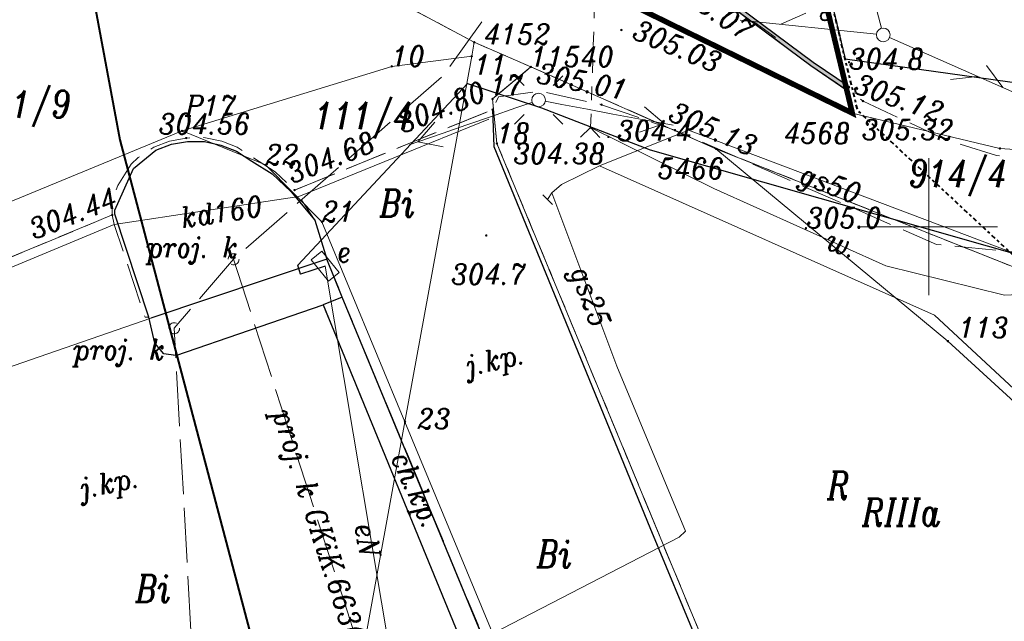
# Model space of a CAD drawing. Extents: x 779 to 3668, y -1329 to 9570.
# Tile 62 of 106: x 2209 to 2245, y -368 to -346. Entities that reach past the tile are written whole.
import ezdxf

# ---------------------------------------------------------------- set-up
doc = ezdxf.new("R2010")
doc.units = 0
for name, pattern in [('0.5_0.5', [1, 0.5, -0.5]), ('1.5_0.5', [2, 1.5, -0.5]), ('CENTER2', [1.125, 0.75, -0.125, 0.125, -0.125]), ('CIĄGłA', [0]), ('DGN Style 4', [0.3202, 0.16, -0.08, 0.0002, -0.08]), ('ib05_500', [1, 0.5, -0.5]), ('mz1.0_0.5', [1.5, 1, -0.5]), ('mz2.0_0.5', [2.5, 2, -0.5])]:
    doc.linetypes.add(name, pattern=pattern)
for name, color, linetype, lineweight in [('203-punkt graniczny', 7, 'Continuous', 0), ('203-punkt graniczny-Atr103', 7, 'Continuous', 0), ('209-oznaczenie konturu klasyfikacyjnego', 7, 'Continuous', 0), ('210-oznaczenie konturu użytku gruntowego', 7, 'Continuous', 0), ('211-numer działki ewidencyjnej', 7, 'Continuous', 0), ('217-kontur klasyfikacyjny', 7, 'Continuous', 0), ('218-kontur użytku gruntowego', 7, 'Continuous', 0), ('219-działka ewidencyjna', 7, 'Continuous', 0), ('AGP1_granica_opracow', 7, 'Continuous', 15), ('AGP1_HATCH', 7, 'Continuous', 5), ('brama (linia)', 7, 'Continuous', 0), ('chodnik (powierzchnia)', 7, 'Continuous', 0), ('chodnik (powierzchnia)-Atr17', 7, 'Continuous', 0), ('jezdnia (powierzchnia)', 7, 'Continuous', 0), ('jezdnia (powierzchnia)-Atr17', 7, 'Continuous', 0), ('kanał technologiczny (linia)', 7, 'Continuous', 0), ('krawężnik (linia)', 7, 'Continuous', 0), ('latarnia (punkt)', 7, 'Continuous', 0), ('MPZP', 7, 'Continuous', 0), ('odwodnienie liniowe (linia)-SK', 7, 'Continuous', 0), ('ogrodzenie trwałe (linia)', 7, 'Continuous', 0), ('przepust (linia)', 7, 'Continuous', 0), ('przepust (linia) - symbol', 7, 'Continuous', 0), ('przewód elektroenergetyczny (linia)-SEPOD', 7, 'Continuous', 0), ('przewód elektroenergetyczny (linia)-SEPOD-Atr1', 7, 'Continuous', 0), ('przewód elektroenergetyczny niskiego napięcia (linia)-SEPOW - symbol', 7, 'Continuous', 0), ('przewód gazowy (linia)-SG', 7, 'Continuous', 0), ('przewód gazowy (linia)-SG-Atr1', 7, 'Continuous', 0), ('przewód kanalizacyjny (linia)-SK', 7, 'Continuous', 0), ('przewód kanalizacyjny (linia)-SK-Atr1', 7, 'Continuous', 0), ('przewód kanalizacyjny - projektowany lub w budowie (linia)-SK - ob. projektowany', 7, 'Continuous', 0), ('przewód kanalizacyjny - projektowany lub w budowie (linia)-SK - ob. projektowany-Atr1', 7, 'Continuous', 0), ('przewód telekomunikacyjny (linia)-STPOW - symbol', 7, 'Continuous', 0), ('punkt wysokościowy naturalny', 7, 'Continuous', 0), ('punkt wysokościowy naturalny-Atr2', 7, 'Continuous', 0), ('punkt wysokościowy sztuczny', 7, 'Continuous', 0), ('punkt wysokościowy sztuczny-Atr2', 7, 'Continuous', 0), ('punkt zmiany cech lub źródła danych o położeniu przewodu (sieć gazowa)-SG', 7, 'Continuous', 0), ('RTPW01', 253, 'Continuous', 0), ('RTPW02', 7, 'Continuous', 0), ('rura ochronna - przewód elektroenergetyczny (linia)-SE', 7, 'Continuous', 0), ('rów melioracyjny  przydrożny (linia)', 7, 'Continuous', 0), ('rów melioracyjny  przydrożny (linia)-Atr17', 7, 'Continuous', 0), ('Sekcje', 7, 'Continuous', 0), ('SUPT01', 7, 'Continuous', 0), ('szafa elektroenergetyczna (punkt)-SE', 7, 'Continuous', 0), ('szafa elektroenergetyczna (punkt)-SE-Atr17', 7, 'Continuous', 0), ('słup (punkt)', 7, 'Continuous', 0), ('urządzenie techniczne projektowane lub w budowie (sieć kanalizacyjna) - punkt-SKPOD - ob. projektowany', 7, 'Continuous', 0), ('urządzenie techniczne projektowane lub w budowie (sieć kanalizacyjna) - punkt-SKPOD - ob. projektowany-Atr17', 7, 'Continuous', 0), ('zz-wypełnienie-chodniki', 142, 'Continuous', 5)]:
    doc.layers.add(name, color=color, linetype=linetype, lineweight=lineweight)
doc.layers.add('_a_ekran', color=250, linetype='Continuous')
doc.styles.get("Standard").update_dxf_attribs({"font": 'arial.ttf'})
doc.styles.add('Style-ITALIC_1250', font='ITALIC_1250.shx')
doc.linetypes.add('902-500', pattern='A,3.75,[24,dgnlstyle-geo-mz.shx,S=0.002786,R=0,X=0,Y=0],3.75', length=7.5)

# ---------------------------------------------------------------- blocks, each defined once
blk = doc.blocks.new('203')
at = {"linetype": 'Continuous', "lineweight": -2, "ltscale": 10}
h = blk.add_hatch(color=0, dxfattribs=at)
edge = h.paths.add_edge_path()
edge.add_arc((0, 0), 0.45, 0, 360)
blk = doc.blocks.new('PT01')
at = {"color": 0, "linetype": 'Continuous', "lineweight": 13, "ltscale": 10}
for p, q in [((46.5, 0), (37.84, 5)), ((6.5, 0), (0, 0)), ((6.5, 0), (16.5, 0)), ((16.5, 0), (26.5, 0)), ((26.5, 0), (36.5, 0)), ((36.5, 0), (27.84, -5)), ((36.5, 0), (46.5, 0)), ((46.5, 0), (50, 0))]:
    blk.add_line(p, q, dxfattribs=at)
blk = doc.blocks.new('PW01')
at = {"linetype": 'Continuous', "lineweight": 13, "ltscale": 10}
h = blk.add_hatch(color=0, dxfattribs=at)
edge = h.paths.add_edge_path()
edge.add_arc((0, 0), 0.45, 0, 360)
blk = doc.blocks.new('PW02')
at = {"linetype": 'Continuous', "lineweight": 13, "ltscale": 10}
h = blk.add_hatch(color=0, dxfattribs=at)
edge = h.paths.add_edge_path()
edge.add_arc((0, 0), 0.45, 0, 360)
blk = doc.blocks.new('SM04')
at = {"color": 0, "linetype": 'Continuous', "lineweight": -2, "ltscale": 10}
blk.add_circle((0, 0), 2.5, dxfattribs=at)
blk = doc.blocks.new('PE04')
at = {"color": 0, "linetype": 'Continuous', "lineweight": 13, "ltscale": 10}
for p, q in [((46.5, 0), (37.84, 5)), ((6.5, 0), (0, 0)), ((6.5, 0), (16.5, 0)), ((16.5, 0), (26.5, 0)), ((26.5, 0), (36.5, 0)), ((36.5, 0), (46.5, 0)), ((46.5, 0), (37.84, -5)), ((46.5, 0), (50, 0))]:
    blk.add_line(p, q, dxfattribs=at)
blk = doc.blocks.new('US18')
at = {"color": 0, "linetype": 'Continuous', "lineweight": 13, "ltscale": 10}
for p, q in [((-5, -2.5), (-5, 2.5)), ((-5, 2.5), (5, 2.5)), ((5, -2.5), (5, 2.5)), ((-5, -2.5), (5, -2.5))]:
    blk.add_line(p, q, dxfattribs=at)
blk = doc.blocks.new('SM01')
at = {"color": 0, "linetype": 'Continuous', "lineweight": 13, "ltscale": 10}
for p, q in [((-5.3, 5.31), (-8.83, 8.84)), ((5.31, 5.31), (8.84, 8.84)), ((-5.3, -5.3), (-8.83, -8.83)), ((5.31, -5.3), (8.84, -8.83))]:
    blk.add_line(p, q, dxfattribs=at)
blk.add_circle((0, 0), 2.5, dxfattribs=at)
blk = doc.blocks.new('XX_01')
at = {"color": 0, "linetype": 'Continuous', "lineweight": -2, "ltscale": 10}
blk.add_line((0, -2.5), (0, 2.5), dxfattribs=at)
blk = doc.blocks.new('IB05')
at = {"color": 0, "linetype": 'Continuous', "lineweight": -2, "ltscale": 10}
for q in [(3.54, 3.54), (3.54, -3.54)]:
    blk.add_line((0, 0), q, dxfattribs=at)
blk = doc.blocks.new('US01P')
at = {"color": 0, "linetype": 'Continuous', "lineweight": -2, "ltscale": 10, "flags": 128}
for points in [[(0.82, 1.81), (0.72, 1.86), (0.34, 1.97), (-0.06, 2), (-0.46, 1.94), (-0.84, 1.82), (-1.18, 1.61), (-1.48, 1.35), (-1.72, 1.03), (-1.89, 0.66), (-1.98, 0.28), (-2, -0.01)], [(-0.82, -1.82), (-0.61, -1.91), (-0.22, -1.99), (0.18, -1.99), (0.57, -1.92), (0.94, -1.77), (1.27, -1.55), (1.55, -1.26), (1.77, -0.93), (1.92, -0.56), (1.99, -0.16), (2, 0)]]:
    blk.add_lwpolyline(points, dxfattribs=at)
blk = doc.blocks.new('RTPW02')
at = {"layer": 'RTPW02', "linetype": 'Continuous', "lineweight": 13}
h = blk.add_hatch(color=7, dxfattribs=at)
edge = h.paths.add_edge_path()
edge.add_arc((0, 0), 0.045, 0, 360)
blk = doc.blocks.new('RTPW01')
at = {"layer": 'RTPW01', "linetype": 'Continuous', "lineweight": 13, "true_color": 0x939598}
h = blk.add_hatch(color=252, dxfattribs=at)
edge = h.paths.add_edge_path()
edge.add_arc((0, 0), 0.045, 0, 360)
blk = doc.blocks.new('PZT MDCP podkład')
at = {"layer": '217-kontur klasyfikacyjny', "color": 8, "linetype": '1.5_0.5', "lineweight": 13, "flags": 128}
for points in [[(2161.596, 21.116), (2160.196, 19.946)], [(2168.356, 18.126), (2161.596, 21.116)], [(2160.196, 19.946), (2160.356, 18.316)], [(2160.356, 18.316), (2169.723, -4.285)], [(2179.496, 13.696), (2168.356, 18.126)]]:
    blk.add_lwpolyline(points, dxfattribs=at)
at = {"layer": '218-kontur użytku gruntowego', "color": 8, "linetype": '0.5_0.5', "lineweight": 13, "flags": 128}
for points in [[(2148.506, 27.906), (2159.526, 22.016)], [(2159.526, 22.016), (2148.506, 27.906)], [(2161.596, 21.116), (2159.526, 22.016)], [(2159.526, 22.016), (2161.596, 21.116)], [(2160.196, 19.946), (2161.596, 21.116)], [(2161.596, 21.116), (2160.196, 19.946)], [(2161.596, 21.116), (2168.356, 18.126)], [(2168.356, 18.126), (2161.596, 21.116)], [(2160.356, 18.316), (2160.196, 19.946)], [(2160.196, 19.946), (2160.356, 18.316)], [(2169.723, -4.285), (2160.356, 18.316)], [(2160.356, 18.316), (2169.723, -4.285)], [(2168.356, 18.126), (2179.496, 13.696)], [(2179.496, 13.696), (2168.356, 18.126)]]:
    blk.add_lwpolyline(points, dxfattribs=at)
at = {"layer": '219-działka ewidencyjna', "color": 8, "linetype": 'Continuous', "lineweight": 13, "flags": 128}
for points in [[(2167.646, 43.136), (2173.336, 19.426)], [(2159.526, 22.016), (2148.506, 27.906)], [(2173.336, 19.426), (2160.516, 25.716)], [(2159.526, 22.016), (2159.436, 21.506)], [(2159.526, 22.016), (2161.596, 21.116)], [(2156.516, 21.136), (2159.436, 21.506)], [(2156.996, 8.146), (2159.436, 21.506)], [(2148.856, 18.776), (2156.516, 21.136)], [(2160.196, 19.946), (2161.596, 21.116)], [(2168.356, 18.126), (2161.596, 21.116)], [(2160.196, 19.946), (2160.356, 18.316)], [(2178.726, 18.136), (2173.336, 19.426)], [(2148.856, 18.776), (2127.576, 9.996)], [(2148.856, 18.776), (2151.906, 17.536)], [(2160.356, 18.316), (2169.723, -4.285)], [(2176.826, 11.096), (2168.356, 18.126)], [(2179.496, 13.696), (2168.356, 18.126)], [(2185.206, 17.696), (2178.726, 18.136)], [(2151.906, 17.536), (2153.966, 15.456)], [(2153.966, 15.456), (2156.996, 8.146)], [(2187.846, 1.006), (2176.826, 11.096)], [(2153.948, -8.595), (2156.996, 8.146)], [(2156.996, 8.146), (2162.92, -6.143)]]:
    blk.add_lwpolyline(points, dxfattribs=at)
at = {"layer": 'brama (linia)', "color": 8, "linetype": 'Continuous', "lineweight": 13, "flags": 128}
blk.add_lwpolyline([(2147.716, 11.936), (2135.816, 7.816)], dxfattribs=at)
at = {"layer": 'chodnik (powierzchnia)', "color": 8, "linetype": 'mz1.0_0.5', "lineweight": 13, "flags": 128}
blk.add_lwpolyline([(2159.736, -1.534), (2160.506, -1.304), (2154.706, 12.706), (2154.006, 12.416), (2159.736, -1.534)], close=True, dxfattribs=at)
at = {"layer": 'jezdnia (powierzchnia)', "color": 8, "linetype": '1.5_0.5', "lineweight": 13, "flags": 128}
blk.add_lwpolyline([(2222.326, 18.117), (2221.203, 22.083), (2205.386, 20.096), (2204.446, 20.596), (2203.096, 26.226), (2196.866, 25.286), (2195.626, 20.026), (2193.796, 18.826), (2188.866, 17.986), (2181.466, 17.556), (2178.606, 17.876), (2176.756, 18.456), (2173.726, 19.866), (2171.816, 21.166), (2167.276, 24.556), (2161.216, 26.826), (2157.676, 27.806), (2155.096, 28.106), (2148.546, 27.616), (2147.486, 27.656), (2146.556, 27.976), (2145.856, 28.606), (2144.736, 30.366), (2142.996, 34.696), (2142.366, 36.396), (2134.766, 38.986), (2135.116, 38.066), (2135.536, 36.916), (2136.706, 31.206), (2136.736, 29.676), (2136.306, 26.976), (2135.846, 25.416), (2133.726, 22.486), (2132.306, 21.326), (2131.486, 20.706), (2127.046, 18.566), (2125.056, 17.666), (2127.506, 10.916), (2129.216, 11.496), (2130.676, 11.486), (2132.096, 11.146), (2133.716, 10.476), (2146.306, 15.706), (2146.296, 16.146), (2146.506, 16.786), (2146.996, 17.566), (2147.256, 17.806), (2147.826, 18.186), (2148.396, 18.406), (2149.006, 18.516), (2149.656, 18.536), (2150.306, 18.406), (2150.866, 18.186), (2152.256, 17.276), (2152.966, 16.616), (2160.196, 19.556), (2160.416, 20.026), (2161.966, 20.226), (2164.176, 19.736), (2166.856, 18.806), (2176.416, 14.626), (2183.046, 13.986), (2201.016, 15.826), (2205.616, 16.276), (2221.196, 17.986), (2222.326, 18.117)], close=True, dxfattribs=at)
for points in [[(2169.522, -4.34), (2169.522, -4.34), (2165.946, 4.286), (2160.246, 18.206), (2160.196, 19.556), (2152.966, 16.616), (2153.706, 15.516), (2154.146, 14.086), (2154.706, 12.706), (2160.506, -1.304), (2162.557, -6.243), (2162.557, -6.243)], [(2160.074, -6.921), (2160.074, -6.921), (2158.406, -1.964), (2159.196, -1.704), (2159.736, -1.534), (2154.006, 12.416), (2148.626, 10.566), (2148.186, 10.636), (2147.866, 11.016), (2147.636, 11.966), (2147.506, 11.966), (2146.376, 15.356), (2146.306, 15.706), (2133.716, 10.476), (2135.476, 8.976), (2136.286, 7.946), (2136.106, 7.926), (2142.896, -11.615), (2142.896, -11.615)]]:
    blk.add_lwpolyline(points, dxfattribs=at)
at = {"layer": 'krawężnik (linia)', "color": 8, "linetype": 'Continuous', "lineweight": 30, "flags": 128}
for points in [[(2160.196, 19.556), (2160.246, 18.206), (2165.946, 4.286), (2169.522, -4.34)], [(2148.626, 10.566), (2148.186, 10.636), (2147.866, 11.016), (2147.636, 11.966), (2146.406, 15.736), (2146.406, 15.886), (2147.076, 17.406), (2147.896, 18.076), (2148.466, 18.296), (2149.056, 18.386), (2149.676, 18.386), (2150.276, 18.256), (2150.846, 18.036), (2151.406, 17.676), (2152.146, 17.206), (2152.836, 16.556), (2153.706, 15.516), (2154.146, 14.086)], [(2154.706, 12.706), (2154.006, 12.416)], [(2148.626, 10.566), (2154.006, 12.416)], [(2154.006, 12.416), (2159.736, -1.534), (2159.196, -1.704), (2158.406, -1.964), (2160.074, -6.921)]]:
    blk.add_lwpolyline(points, dxfattribs=at)
at = {"layer": 'MPZP', "color": 8, "linetype": 'DGN Style 4', "lineweight": 40, "flags": 128}
blk.add_lwpolyline([(2105.951, 127.031), (2135.306, 137.337), (2141.691, 122.493), (2145.682, 112.37), (2151.584, 97.397), (2156.726, 83.081), (2162.409, 65.301), (2167.841, 43.184), (2173.517, 19.532), (2179.635, 13.841), (2188.833, 4.752), (2192.016, 1.92)], dxfattribs=at)
at = {"layer": 'MPZP', "color": 8, "linetype": 'Continuous', "lineweight": 40, "flags": 128}
blk.add_lwpolyline([(2125.102, 133.755), (2146.578, 18.455), (2153.737, -8.653)], dxfattribs=at)
at = {"layer": 'odwodnienie liniowe (linia)-SK', "color": 8, "linetype": 'Continuous', "lineweight": 13}
for p, q in [((2153.116, 16.376), (2160.056, 19.206)), ((2146.376, 15.356), (2134.006, 10.206))]:
    blk.add_line(p, q, dxfattribs=at)
at = {"layer": 'ogrodzenie trwałe (linia)', "color": 8, "linetype": '902-500', "lineweight": 30, "flags": 128}
for points in [[(2201.026, 25.936), (2203.096, 26.226), (2196.526, 52.656), (2189.216, 78.326), (2185.026, 90.136), (2181.246, 100.996), (2180.716, 103.656), (2164.906, 146.866), (2145.896, 140.406), (2135.536, 136.576), (2142.946, 119.686), (2154.066, 91.526), (2156.856, 82.926), (2163.326, 62.136), (2173.076, 21.416), (2181.186, 20.276), (2186.806, 20.096), (2192.936, 20.706), (2195.036, 22.776), (2196.636, 25.266), (2198.206, 25.546)], [(2162.553, -6.244), (2160.236, -0.674), (2154.706, 12.706), (2154.146, 14.086), (2147.716, 11.936)]]:
    blk.add_lwpolyline(points, dxfattribs=at)
at = {"layer": 'przepust (linia)', "color": 8, "linetype": 'ib05_500', "lineweight": 13, "flags": 128}
blk.add_lwpolyline([(2163.776, 18.896), (2164.026, 26.556)], dxfattribs=at)
at = {"layer": 'przewód elektroenergetyczny (linia)-SEPOD', "color": 8, "linetype": 'Continuous', "lineweight": 13, "flags": 128}
for points in [[(2154.086, 13.836), (2153.176, 13.546), (2153.086, 13.876), (2159.286, 20.506), (2161.986, 19.616), (2165.956, 18.086), (2180.356, 13.986), (2202.606, 15.336), (2213.266, 17.026), (2221.306, 17.996), (2222.338, 18.075)], [(2154.086, 13.836), (2156.826, -2.514)]]:
    blk.add_lwpolyline(points, dxfattribs=at)
at = {"layer": 'przewód gazowy (linia)-SG', "color": 8, "linetype": 'Continuous', "lineweight": 13, "flags": 128}
for points in [[(2162.206, 16.266), (2162.366, 16.516), (2162.716, 16.816), (2164.106, 17.506), (2167.356, 18.806), (2179.526, 14.206), (2180.966, 13.936), (2184.286, 13.856), (2190.876, 14.066), (2191.876, 18.346), (2191.936, 18.536), (2197.386, 19.526), (2202.016, 20.096), (2210.126, 20.846), (2217.686, 22.186), (2219.706, 22.596)], [(2191.136, 1.567), (2189.056, 3.466), (2187.566, 2.016), (2181.626, 7.136), (2176.336, 12.046), (2164.106, 17.506)], [(2161.341, -6.575), (2159.096, -1.024), (2159.826, 0.216), (2167.006, 3.936), (2167.246, 4.156), (2164.736, 10.176), (2162.366, 16.516)]]:
    blk.add_lwpolyline(points, dxfattribs=at)
at = {"layer": 'przewód kanalizacyjny (linia)-SK', "color": 8, "linetype": 'Continuous', "lineweight": 13, "flags": 128}
blk.add_lwpolyline([(2153.116, 16.376), (2146.376, 15.356)], dxfattribs=at)
at = {"layer": 'przewód kanalizacyjny - projektowany lub w budowie (linia)-SK - ob. projektowany', "color": 8, "linetype": 'mz2.0_0.5', "lineweight": 13, "flags": 128}
for points in [[(2145.026, 111.386), (2145.776, 107.346), (2148.636, 100.426), (2154.506, 85.216), (2156.906, 77.966), (2160.896, 65.786), (2162.116, 60.946), (2165.286, 47.416), (2168.336, 34.676), (2158.396, 20.796), (2150.736, 14.086), (2148.566, 11.566), (2149.486, -4.974)], [(2150.736, 14.086), (2156.166, -2.734)]]:
    blk.add_lwpolyline(points, dxfattribs=at)
at = {"layer": 'rura ochronna - przewód elektroenergetyczny (linia)-SE', "color": 8, "linetype": 'Continuous', "lineweight": 30, "flags": 128}
blk.add_lwpolyline([(2154.086, 13.836), (2153.176, 13.546), (2153.086, 13.876), (2159.286, 20.506), (2161.986, 19.616), (2165.956, 18.086), (2180.356, 13.986), (2202.606, 15.336), (2213.266, 17.026), (2221.306, 17.996), (2222.338, 18.075)], dxfattribs=at)
at = {"layer": 'rów melioracyjny  przydrożny (linia)', "color": 8, "linetype": 'Continuous', "lineweight": 13, "flags": 128}
blk.add_lwpolyline([(2163.776, 18.896), (2168.276, 16.676), (2174.556, 13.846), (2178.896, 12.776), (2185.646, 13.106)], dxfattribs=at)
at = {"layer": 'Sekcje', "color": 8, "linetype": 'Continuous', "lineweight": 13}
for p, q in [((2176.136, 17.776), (2176.136, 12.776)), ((2173.636, 15.276), (2178.636, 15.276))]:
    blk.add_line(p, q, dxfattribs=at)
at = {"layer": 'SUPT01', "color": 8, "linetype": 'Continuous', "lineweight": 13}
for p, q in [((2170.72, 22.673), (2171.633, 23.081)), ((2169.244, 22.825), (2174.218, 22.312)), ((2170.536, 22.189), (2169.726, 22.775)), ((2179.271, 20.171), (2174.695, 22.186)), ((2178.237, 21.172), (2178.828, 20.366)), ((2177.913, 20.769), (2176.919, 20.66))]:
    blk.add_line(p, q, dxfattribs=at)
at = {"layer": '203-punkt graniczny', "color": 8, "linetype": 'Continuous', "lineweight": 13, "xscale": 0.1, "yscale": 0.1, "zscale": 0.1}
for p in [(2159.526, 22.016), (2159.436, 21.506), (2156.516, 21.136), (2161.596, 21.116), (2160.196, 19.946), (2173.336, 19.426), (2148.856, 18.776), (2160.356, 18.316), (2168.356, 18.126), (2178.726, 18.136), (2151.906, 17.536), (2153.966, 15.456), (2176.826, 11.096), (2156.996, 8.146)]:
    blk.add_blockref('203', p, dxfattribs=at)
at = {"layer": 'latarnia (punkt)', "color": 8, "linetype": 'Continuous', "lineweight": 13, "xscale": 0.1, "yscale": 0.1, "zscale": 0.1}
blk.add_blockref('SM01', (2161.876, 19.906), dxfattribs=at)
at = {"layer": 'przepust (linia) - symbol', "color": 8, "linetype": 'Continuous', "lineweight": 13, "xscale": 0.1, "yscale": 0.1, "zscale": 0.1, "rotation": 268.1309999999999}
blk.add_blockref('IB05', (2163.776, 18.896), dxfattribs=at)
at = {"layer": 'przewód elektroenergetyczny niskiego napięcia (linia)-SEPOW - symbol', "color": 8, "linetype": 'Continuous', "lineweight": 13, "ltscale": 0.965258, "xscale": 0.09478870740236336, "yscale": 0.09478870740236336, "zscale": 0.1, "rotation": 199.116}
blk.add_blockref('PE04', (2161.63, 19.821), dxfattribs=at)
at = {"layer": 'przewód elektroenergetyczny niskiego napięcia (linia)-SEPOW - symbol', "color": 8, "linetype": 'Continuous', "lineweight": 13, "ltscale": 0.967322, "xscale": 0.0950983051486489, "yscale": 0.0950983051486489, "zscale": 0.1, "rotation": 349.336}
blk.add_blockref('PE04', (2162.117, 19.861), dxfattribs=at)
at = {"layer": 'przewód telekomunikacyjny (linia)-STPOW - symbol', "color": 8, "linetype": 'Continuous', "lineweight": 13, "ltscale": 0.965613, "xscale": 0.09484187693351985, "yscale": 0.09484187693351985, "zscale": 0.1, "rotation": 104.851}
blk.add_blockref('PT01', (2174.4, 22.536), dxfattribs=at)
at = {"layer": 'punkt wysokościowy naturalny', "color": 8, "linetype": 'Continuous', "lineweight": 13, "xscale": 0.1, "yscale": 0.1, "zscale": 0.1}
for p in [(2173.216, 21.286), (2159.966, 14.956)]:
    blk.add_blockref('PW01', p, dxfattribs=at)
at = {"layer": 'punkt wysokościowy sztuczny', "color": 8, "linetype": 'Continuous', "lineweight": 13, "xscale": 0.1, "yscale": 0.1, "zscale": 0.1}
for p in [(2173.216, 20.376), (2166.856, 18.806)]:
    blk.add_blockref('PW02', p, dxfattribs=at)
at = {"layer": 'punkt zmiany cech lub źródła danych o położeniu przewodu (sieć gazowa)-SG', "color": 8, "linetype": 'Continuous', "lineweight": 13, "xscale": 0.09999999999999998, "yscale": 0.09999999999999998, "zscale": 0.09999999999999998, "rotation": 45.21599999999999}
blk.add_blockref('XX_01', (2162.206, 16.266), dxfattribs=at)
at = {"layer": 'RTPW01', "color": 8, "linetype": 'Continuous', "lineweight": 13}
for p in [(2164.43, 18.557), (2171.641, 15.222)]:
    blk.add_blockref('RTPW01', p, dxfattribs=at)
at = {"layer": 'RTPW02', "color": 8, "linetype": 'Continuous', "lineweight": 13}
for p in [(2164.901, 22.465), (2164.176, 19.736), (2173.726, 19.866), (2160.196, 19.556), (2163.776, 18.896), (2149.006, 18.516), (2152.966, 16.616), (2146.306, 15.706)]:
    blk.add_blockref('RTPW02', p, dxfattribs=at)
at = {"layer": 'szafa elektroenergetyczna (punkt)-SE', "color": 8, "linetype": 'Continuous', "lineweight": 13, "xscale": 0.1, "yscale": 0.1, "zscale": 0.1, "rotation": 309.094}
blk.add_blockref('US18', (2154.086, 13.836), dxfattribs=at)
at = {"layer": 'słup (punkt)', "color": 8, "linetype": 'Continuous', "lineweight": 13, "xscale": 0.1, "yscale": 0.1, "zscale": 0.1}
blk.add_blockref('SM04', (2174.466, 22.286), dxfattribs=at)
at = {"layer": 'urządzenie techniczne projektowane lub w budowie (sieć kanalizacyjna) - punkt-SKPOD - ob. projektowany', "color": 8, "linetype": 'Continuous', "lineweight": 13, "xscale": 0.1, "yscale": 0.1, "zscale": 0.1}
for p in [(2150.736, 14.086), (2148.566, 11.566)]:
    blk.add_blockref('US01P', p, dxfattribs=at)
at = {"layer": '203-punkt graniczny-Atr103', "color": 8, "lineweight": 13, "char_height": 0.75, "attachment_point": 7, "line_spacing_factor": 0.6}
for s, insert in [('\\FITALIC_1250;\\H1x;\\W0.9;4152', (2159.891, 21.938)), ('\\FITALIC_1250;\\H1x;\\W0.9;10', (2156.516, 21.136)), ('\\FITALIC_1250;\\H1x;\\W0.9;10', (2156.516, 21.136)), ('\\FITALIC_1250;\\H1x;\\W0.9;11540', (2161.596, 21.116)), ('\\FITALIC_1250;\\H1x;\\W0.9;11', (2159.528, 20.825)), ('\\FITALIC_1250;\\H1x;\\W0.9;17', (2160.112, 20.077)), ('\\FITALIC_1250;\\H1x;\\W0.9;P17', (2148.974, 19.324)), ('\\FITALIC_1250;\\H1x;\\W0.9;18', (2160.356, 18.316)), ('\\FITALIC_1250;\\H1x;\\W0.9;18', (2160.356, 18.316)), ('\\FITALIC_1250;\\H1x;\\W0.9;4568', (2170.844, 18.323)), ('\\FITALIC_1250;\\H1x;\\W0.9;22', (2151.906, 17.536)), ('\\FITALIC_1250;\\H1x;\\W0.9;5466', (2166.234, 17.032)), ('\\FITALIC_1250;\\H1x;\\W0.9;21', (2153.966, 15.456)), ('\\FITALIC_1250;\\H1x;\\W0.9;113', (2177.225, 11.216)), ('\\FITALIC_1250;\\H1x;\\W0.9;23', (2157.455, 7.887))]:
    blk.add_mtext(s, dxfattribs=dict(at, insert=insert))
at = {"layer": '209-oznaczenie konturu klasyfikacyjnego', "color": 8, "linetype": 'Continuous', "lineweight": 13, "insert": (2173.696, 4.343), "char_height": 1, "attachment_point": 7, "line_spacing_factor": 0.6}
blk.add_mtext('\\FITALIC_1250;\\H1x;\\W0.79;RIIIa', dxfattribs=at)
at = {"layer": '210-oznaczenie konturu użytku gruntowego', "color": 8, "linetype": 'Continuous', "lineweight": 13, "char_height": 1, "attachment_point": 7, "line_spacing_factor": 0.6}
for s, insert in [('\\FITALIC_1250;\\H1x;\\W0.79;Bi', (2156.073, 15.64)), ('\\FITALIC_1250;\\H1x;\\W0.79;R', (2172.422, 5.326)), ('\\FITALIC_1250;\\H1x;\\W0.79;Bi', (2161.812, 2.818)), ('\\FITALIC_1250;\\H1x;\\W0.79;Bi', (2147.159, 1.557))]:
    blk.add_mtext(s, dxfattribs=dict(at, insert=insert))
at = {"layer": '211-numer działki ewidencyjnej', "color": 8, "linetype": 'Continuous', "lineweight": 13, "char_height": 1, "attachment_point": 1, "line_spacing_factor": 0.6}
for s, insert in [('\\FITALIC_1250;\\H1x;\\W0.79;111/9', (2141.206, 20.256)), ('\\FITALIC_1250;\\H1x;\\W0.79;111/4', (2153.681, 19.835)), ('\\FITALIC_1250;\\H1x;\\W0.79;914/4', (2175.398, 17.72))]:
    blk.add_mtext(s, dxfattribs=dict(at, insert=insert))
at = {"layer": 'chodnik (powierzchnia)-Atr17', "color": 8, "lineweight": 13, "insert": (2156.24, 6.721), "char_height": 0.75, "attachment_point": 7, "rotation": 294.999, "line_spacing_factor": 0.6}
blk.add_mtext('\\FITALIC_1250;\\H1x;\\W0.9;ch.kp.', dxfattribs=at)
at = {"layer": 'jezdnia (powierzchnia)-Atr17', "color": 8, "lineweight": 13, "char_height": 0.75, "attachment_point": 7, "line_spacing_factor": 0.6}
for insert, rotation in [((2159.372, 9.573), 12.901), ((2145.269, 5.092), 12.037)]:
    blk.add_mtext('\\FITALIC_1250;\\H1x;\\W0.9;j.kp.', dxfattribs=dict(at, insert=insert, rotation=rotation))
at = {"layer": 'przewód elektroenergetyczny (linia)-SEPOD-Atr1', "color": 8, "lineweight": 13, "insert": (2155.533, 4.426), "char_height": 0.75, "attachment_point": 4, "rotation": 279.513, "line_spacing_factor": 0.6}
blk.add_mtext('\\FITALIC_1250;\\H1x;\\W0.9;eN', dxfattribs=at)
at = {"layer": 'przewód gazowy (linia)-SG-Atr1', "color": 8, "lineweight": 13, "char_height": 0.75, "attachment_point": 4, "line_spacing_factor": 0.6}
for s, insert, rotation in [('\\FITALIC_1250;\\H1x;\\W0.9;gs50', (2171.432, 17.13), 339.294), ('\\FITALIC_1250;\\H1x;\\W0.9;gs25', (2163.269, 13.733), 290.496)]:
    blk.add_mtext(s, dxfattribs=dict(at, insert=insert, rotation=rotation))
at = {"layer": 'przewód kanalizacyjny (linia)-SK-Atr1', "color": 8, "lineweight": 13, "insert": (2148.815, 15.603), "char_height": 0.75, "attachment_point": 4, "rotation": 8.605, "line_spacing_factor": 0.6}
blk.add_mtext('\\FITALIC_1250;\\H1x;\\W0.9;kd160', dxfattribs=at)
at = {"layer": 'przewód kanalizacyjny - projektowany lub w budowie (linia)-SK - ob. projektowany-Atr1', "color": 8, "lineweight": 13, "insert": (2152.387, 8.548), "char_height": 0.75, "attachment_point": 4, "rotation": 287.891, "line_spacing_factor": 0.6}
blk.add_mtext('\\FITALIC_1250;\\H1x;\\W0.9;proj. k GKiK.6630.234.2016', dxfattribs=at)
at = {"layer": 'punkt wysokościowy naturalny-Atr2', "color": 8, "lineweight": 13, "char_height": 0.75, "attachment_point": 7, "line_spacing_factor": 0.6}
for s, insert in [('\\FITALIC_1250;\\H1x;\\W0.9;304.8', (2173.216, 21.036)), ('\\FITALIC_1250;\\H1x;\\W0.9;304.7', (2158.69, 13.171))]:
    blk.add_mtext(s, dxfattribs=dict(at, insert=insert))
at = {"layer": 'punkt wysokościowy sztuczny-Atr2', "color": 8, "lineweight": 13, "char_height": 0.75, "line_spacing_factor": 0.6}
for s, insert, attachment_point, rotation in [('\\FITALIC_1250;\\H1x;\\W0.9;305.07', (2167.046, 24.536), 1, 325.507), ('\\FITALIC_1250;\\H1x;\\W0.9;305.12', (2173.342, 20.191), 7, 340.355), ('\\FITALIC_1250;\\H1x;\\W0.9;305.13', (2166.876, 19.876), 1, 336.081)]:
    blk.add_mtext(s, dxfattribs=dict(at, insert=insert, attachment_point=attachment_point, rotation=rotation))
at = {"layer": 'RTPW01', "color": 8, "linetype": 'Continuous', "lineweight": 13, "style": 'Style-ITALIC_1250', "width": 0.9}
for s, p in [('304.4', (2164.749, 18.413)), ('305.0', (2171.664, 15.228))]:
    blk.add_text(s, height=0.75, dxfattribs=at).set_placement(p)
at = {"layer": 'RTPW02', "color": 8, "linetype": 'Continuous', "lineweight": 13, "style": 'Style-ITALIC_1250', "width": 0.9}
for s, rotation, p in [('305.03', 337.4543, (2165.254, 22.175)), ('305.01', 348.8642, (2161.765, 20.543)), ('304.80', 21.8107, (2156.912, 18.679)), ('304.68', 21.8107, (2152.878, 16.843)), ('304.44', 21.695, (2143.451, 14.802))]:
    blk.add_text(s, height=0.75, rotation=rotation, dxfattribs=at).set_placement(p)
for s, p in [('304.56', (2148.006, 18.658)), ('305.32', (2173.688, 18.45)), ('304.38', (2160.965, 17.577))]:
    blk.add_text(s, height=0.75, dxfattribs=at).set_placement(p)
at = {"layer": 'rów melioracyjny  przydrożny (linia)-Atr17', "color": 8, "lineweight": 13, "insert": (2172.312, 14.491), "char_height": 0.75, "attachment_point": 7, "rotation": 340.24, "line_spacing_factor": 0.6}
blk.add_mtext('\\FITALIC_1250;\\H1x;\\W0.9;w.', dxfattribs=at)
at = {"layer": 'szafa elektroenergetyczna (punkt)-SE-Atr17', "color": 8, "insert": (2154.516, 13.986), "char_height": 0.75, "attachment_point": 7, "line_spacing_factor": 0.6}
blk.add_mtext('\\FITALIC_1250;\\H1x;\\W0.9;e', dxfattribs=at)
at = {"layer": 'urządzenie techniczne projektowane lub w budowie (sieć kanalizacyjna) - punkt-SKPOD - ob. projektowany-Atr17', "color": 8, "lineweight": 13, "char_height": 0.75, "attachment_point": 7, "line_spacing_factor": 0.6}
for insert in [(2147.556, 13.906), (2144.886, 10.166)]:
    blk.add_mtext('\\FITALIC_1250;\\H1x;\\W0.9;proj. k', dxfattribs=dict(at, insert=insert))
blk = doc.blocks.new('ekran akustyczny')
at = {"layer": '_a_ekran', "color": 7, "lineweight": 40, "ltscale": 0.01}
blk.add_circle((-3747.094, 2864.572), 0.15, dxfattribs=at)

msp = doc.modelspace()

# ---------------------------------------------------------------- hatches: boundary and pattern name
at = {"layer": 'AGP1_HATCH', "true_color": 0x636466, "transparency": 33554477}
h = msp.add_hatch(color=251, dxfattribs=at)
h.dxf.hatch_style = 1
edge = h.paths.add_edge_path()
edge.add_line((2223.664, -341.192), (2222.136, -341.015))
edge.add_line((2222.136, -341.015), (2222.479, -341.206))
edge.add_line((2222.479, -341.206), (2223.635, -341.34))
edge.add_line((2223.635, -341.34), (2227.175, -342.32))
edge.add_line((2227.175, -342.32), (2228.066, -342.654))
edge.add_arc((2210.929, -318.031), 30, 304.8375, 305.1849)
edge.add_line((2228.215, -342.55), (2227.521, -342.29))
edge.add_line((2227.521, -342.29), (2223.664, -341.192))
h.paths.add_polyline_path([(2229.965, -343.205), (2229.96, -343.363), (2233.235, -344.59), (2235.61, -346.364), (2235.901, -346.394), (2233.308, -344.457)])
h.paths.add_polyline_path([(2228.447, -342.636), (2228.356, -342.763), (2229.96, -343.363), (2229.965, -343.205)])
edge = h.paths.add_edge_path()
edge.add_line((2228.447, -342.636), (2228.215, -342.55))
edge.add_arc((2210.929, -318.031), 30, 304.8375, 305.1849, ccw=False)
edge.add_line((2228.066, -342.654), (2228.356, -342.763))
edge.add_line((2228.356, -342.763), (2228.447, -342.636))
h.paths.add_polyline_path([(2235.901, -346.394), (2235.61, -346.364), (2237.775, -347.98), (2239.093, -348.877), (2239.041, -348.66), (2237.862, -347.858)])
h.paths.add_polyline_path([(2228.592, -342.851), (2229.607, -343.231), (2228.567, -342.681), (2228.254, -342.724)], flags=17)
h.paths.add_polyline_path([(2228.592, -342.851), (2229.607, -343.231), (2228.567, -342.681), (2228.254, -342.724)], flags=17)
at = {"layer": 'zz-wypełnienie-chodniki'}
h = msp.add_hatch(dxfattribs=at)
h.set_pattern_fill('ANSI37', color=256, scale=0.1, style=0)
edge = h.paths.add_edge_path()
edge.add_arc((2213.798, -338.871), 2.633, 240.8317, 270.2907, ccw=False)
edge.add_arc((2214.308, -338.312), 3.373, 200.4117, 237.8983, ccw=False)
edge.add_arc((2368.544, -287.686), 165.704, 197.78063, 198.21758, ccw=False)
edge.add_arc((2214.562, -337.058), 4, 112.3008, 197.8899, ccw=False)
edge.add_line((2213.044, -333.358), (2216.905, -332.05))
edge.add_arc((2211.041, -315.811), 17.265, 289.857, 321.7648)
edge.add_arc((2212.625, -317.085), 15.232, 321.8391, 367.187)
edge.add_line((2227.737, -315.179), (2223.088, -291.385))
edge.add_line((2223.088, -291.385), (2221.238, -285.323))
edge.add_line((2221.238, -285.323), (2217.65, -275.293))
edge.add_line((2217.65, -275.293), (2210.524, -257.217))
edge.add_line((2210.524, -257.217), (2206.575, -247.203))
edge.add_line((2206.575, -247.203), (2206.242, -246.357))
edge.add_arc((2201.59, -248.192), 5.001, 21.5279, 100.5413)
edge.add_line((2200.675, -243.276), (2200.542, -243.3))
edge.add_line((2200.542, -243.3), (2178.547, -247.397))
edge.add_line((2178.547, -247.397), (2187.813, -297.142))
edge.add_line((2187.813, -297.142), (2191.516, -296.452))
edge.add_arc((2191.648, -297.648), 1.203, -19.9619, 96.3072, ccw=False)
edge.add_arc((2192.309, -297.887), 0.5, 317.2271, 339.9615, ccw=False)
edge.add_arc((2197.626, -302.806), 6.744, 137.2271, 184.4632)
edge.add_line((2190.903, -303.331), (2191.261, -305.647))
edge.add_line((2191.261, -305.647), (2192.319, -311.358))
edge.add_line((2192.319, -311.358), (2193.162, -315.902))
edge.add_line((2193.162, -315.902), (2195.318, -325.837))
edge.add_arc((2210.401, -321.909), 15.586, 194.5951, 204.2785)
edge.add_arc((2203.598, -324.846), 8.178, 205.1212, 225.4637)
edge.add_line((2197.862, -330.675), (2200.293, -333.092))
edge.add_arc((2194.588, -338.265), 7.702, 27.1145, 42.1999, ccw=False)
edge.add_line((2201.443, -334.755), (2202.535, -337.305))
edge.add_arc((2196.295, -339.134), 6.503, -2.9609, 16.3405, ccw=False)
edge.add_arc((2184.659, -337.354), 18.253, 344.7004, 353.3418, ccw=False)
edge.add_line((2202.265, -342.17), (2201.975, -343.22))
edge.add_arc((2192.413, -339.706), 10.187, 310.1754, 339.8225, ccw=False)
edge.add_line((2198.985, -347.49), (2198.507, -347.682))
edge.add_arc((2192.413, -339.706), 10.037, 307.382, 339.7888)
edge.add_arc((2172.677, -334.532), 30.409, 343.4897, 347.8328)
edge.add_arc((2184.654, -337.353), 18.108, 348.5707, 353.3645)
edge.add_arc((2196.212, -339.143), 6.436, 357.3081, 376.0488)
edge.add_line((2202.397, -337.364), (2201.307, -334.819))
edge.add_arc((2198.581, -335.504), 2.812, 14.1144, 55.2095)
edge.add_line((2200.185, -333.195), (2197.757, -330.782))
edge.add_arc((2203.598, -324.846), 8.328, 205.1136, 225.4611, ccw=False)
edge.add_arc((2210.401, -321.909), 15.736, 194.5839, 204.2825, ccw=False)
edge.add_line((2195.172, -325.872), (2193.015, -315.931))
edge.add_line((2193.015, -315.931), (2192.139, -311.239))
edge.add_line((2192.139, -311.239), (2189.469, -311.736))
edge.add_line((2189.469, -311.736), (2188.434, -306.334))
edge.add_line((2188.434, -306.334), (2191.142, -305.83))
edge.add_line((2191.142, -305.83), (2190.754, -303.349))
edge.add_arc((2197.626, -302.806), 6.894, 137.4766, 184.5106, ccw=False)
edge.add_arc((2192.177, -297.809), 0.5, 317.4766, 342.905)
edge.add_arc((2191.651, -297.647), 1.05, 342.905, 381.532)
edge.add_line((2192.628, -297.262), (2185.882, -298.518))
edge.add_line((2185.882, -298.518), (2183.725, -286.938))
edge.add_line((2183.725, -286.938), (2184.856, -286.727))
edge.add_line((2184.856, -286.727), (2177.536, -247.433))
edge.add_line((2177.536, -247.433), (2178.519, -247.25))
edge.add_line((2178.519, -247.25), (2200.529, -243.15))
edge.add_line((2200.529, -243.15), (2200.649, -243.128))
edge.add_arc((2201.59, -248.191), 5.151, 21.5199, 100.5252, ccw=False)
edge.add_line((2206.381, -246.302), (2206.71, -247.137))
edge.add_line((2206.71, -247.137), (2210.67, -257.181))
edge.add_line((2210.67, -257.181), (2214.426, -266.706))
edge.add_line((2214.426, -266.706), (2215.04, -266.464))
edge.add_line((2215.04, -266.464), (2215.649, -268.008))
edge.add_line((2215.649, -268.008), (2215.035, -268.25))
edge.add_line((2215.035, -268.25), (2217.79, -275.238))
edge.add_line((2217.79, -275.238), (2221.381, -285.279))
edge.add_line((2221.381, -285.279), (2223.235, -291.356))
edge.add_line((2223.235, -291.356), (2227.886, -315.161))
edge.add_arc((2212.625, -317.085), 15.382, -38.1613, 7.187, ccw=False)
edge.add_arc((2211.041, -315.811), 17.415, 289.8521, 321.7651, ccw=False)
edge.add_line((2216.955, -332.191), (2213.092, -333.5))
edge.add_arc((2214.529, -337.043), 3.823, 112.068, 198.2671)
edge.add_line((2210.898, -338.241), (2211.287, -339.437))
edge.add_arc((2213.748, -338.622), 2.593, 198.3194, 219.5312)
edge.add_arc((2213.798, -338.871), 2.483, 214.3489, 282.1486)
edge.add_line((2214.321, -341.298), (2213.812, -341.504))

# ---------------------------------------------------------------- linework, layer by layer
at = {"color": 18, "linetype": 'CIĄGłA', "lineweight": 30, "true_color": 0x000000}
for points in [[(2222.136, -341.015), (2223.664, -341.192), (2227.521, -342.29), (2233.308, -344.457), (2237.862, -347.858), (2239.177, -348.753)], [(2222.479, -341.206), (2223.635, -341.34), (2227.469, -342.43), (2233.235, -344.59), (2237.775, -347.98), (2239.093, -348.877)]]:
    msp.add_lwpolyline(points, dxfattribs=at)
at = {"layer": 'AGP1_granica_opracow', "color": 5, "linetype": 'CENTER2', "lineweight": 9, "ltscale": 5, "const_width": 0.2}
msp.add_lwpolyline([(2166.545, -265.88), (2169.935, -283.36), (2178.195, -325.93), (2182.565, -325.84), (2182.575, -329.03), (2179.045, -329.11), (2179.735, -331.25), (2185.555, -348.24), (2190.115, -350.95), (2195.595, -348.85), (2198.985, -347.49), (2219.145, -339.35), (2226.475, -343.43), (2239.295, -349.72), (2233.605, -326.01), (2228.175, -303.9), (2222.495, -286.13), (2217.355, -271.82)], dxfattribs=at)

# ---------------------------------------------------------------- block references
at = {"rotation": 19.06936651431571}
msp.add_blockref('ekran akustyczny', (6715.651, -1829.334), dxfattribs=at)
at = {"layer": 'kanał technologiczny (linia)', "color": 18, "linetype": 'CIĄGłA', "lineweight": 5, "true_color": 0x000000}
msp.add_blockref('PZT MDCP podkład', (65.959, -369.147), dxfattribs=at)

doc.saveas('drawing.dxf')
